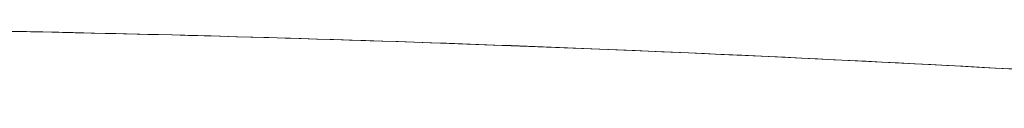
# Model space of a CAD drawing. Header units: inches. Extents: x 15 to 424, y 13 to 263.
# Tile 11 of 125: x 143.3189 to 143.502, y 77.8765 to 77.8913. Entities that reach past the tile are written whole.
import ezdxf

# ---------------------------------------------------------------- set-up
doc = ezdxf.new("R2010")
doc.units = ezdxf.units.IN
doc.header["$LTSCALE"] = 26
doc.header["$MEASUREMENT"] = 0
doc.layers.add('Visible (ANSI)', color=7, linetype='Continuous', lineweight=5)

msp = doc.modelspace()

# ---------------------------------------------------------------- linework, layer by layer
at = {"layer": 'Visible (ANSI)'}
for centre, major_axis, ratio, start_param, end_param in [((143.4346185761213, 77.88624261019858), (-0.0196849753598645, -3.63090741e-08), 0.9391699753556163, 6.234983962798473, 6.235183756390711), ((143.4346194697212, 77.88624225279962), (-0.0196850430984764, 6.89790994e-08), 0.9391701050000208, 6.234972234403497, 6.235172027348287)]:
    msp.add_ellipse(centre, major_axis=major_axis, ratio=ratio, start_param=start_param, end_param=end_param, dxfattribs=at)
for points, knots in [([(142.8330887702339, 77.87653800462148), (142.8659621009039, 77.87895790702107), (142.8988070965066, 77.8810861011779), (142.931550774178, 77.88290612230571), (142.985215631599, 77.88588902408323), (143.0386078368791, 77.88804217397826), (143.091389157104, 77.88936140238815), (143.1012464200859, 77.88960777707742), (143.1110824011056, 77.8898250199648), (143.1209020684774, 77.89001333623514), (143.1851818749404, 77.89124605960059), (143.2487621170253, 77.89125992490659), (143.3130269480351, 77.89005579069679), (143.3235867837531, 77.889857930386), (143.3341650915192, 77.88962662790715), (143.3447680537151, 77.88936163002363), (143.3969839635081, 77.88805660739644), (143.4497984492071, 77.88593570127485), (143.5028839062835, 77.88300221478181), (143.5362014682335, 77.8811610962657), (143.5696255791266, 77.8790006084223), (143.6030792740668, 77.87653799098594)], [0, 0, 0, 0, 0.1263134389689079, 0.1263134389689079, 0.1263134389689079, 0.3333333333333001, 0.3333333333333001, 0.3333333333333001, 0.3719956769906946, 0.3719956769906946, 0.3719956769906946, 0.6250804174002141, 0.6250804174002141, 0.6250804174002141, 0.6666666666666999, 0.6666666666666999, 0.6666666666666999, 0.8714645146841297, 0.8714645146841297, 0.8714645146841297, 1, 1, 1, 1]), ([(142.8330887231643, 77.87653849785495), (142.8979220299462, 77.88130742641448), (142.9618509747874, 77.88489913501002), (143.0258661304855, 77.88731077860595), (143.0898812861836, 77.88972242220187), (143.1539831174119, 77.89094182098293), (143.218087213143, 77.89094176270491), (143.2821913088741, 77.89094170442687), (143.3462979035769, 77.8897220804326), (143.4103130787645, 77.88731036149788), (143.474328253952, 77.88489864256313), (143.5382524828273, 77.88130714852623), (143.6030793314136, 77.87653849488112)], [0, 0, 0, 0, 0.25, 0.25, 0.25, 0.5, 0.5, 0.5, 0.75, 0.75, 0.75, 1, 1, 1, 1])]:
    msp.add_open_spline(points, degree=3, knots=knots, dxfattribs=at)
for points in [[(143.4149344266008, 77.88713050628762), (143.4149344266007, 77.8871317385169), (143.4149344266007, 77.88713297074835), (143.4149344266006, 77.88713420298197)], [(143.4149344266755, 77.88713420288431), (143.4149344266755, 77.88713297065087), (143.4149344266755, 77.88713173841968), (143.4149344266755, 77.88713050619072)], [(143.4295521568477, 77.88654999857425), (143.4295513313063, 77.88654881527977), (143.4295505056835, 77.88654763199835), (143.4295496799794, 77.88654644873)], [(143.4295583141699, 77.8865497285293), (143.4295574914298, 77.88654854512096), (143.429556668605, 77.88654736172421), (143.4295558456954, 77.88654617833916)]]:
    msp.add_open_spline(points, degree=3, dxfattribs=at)

doc.saveas('drawing.dxf')
